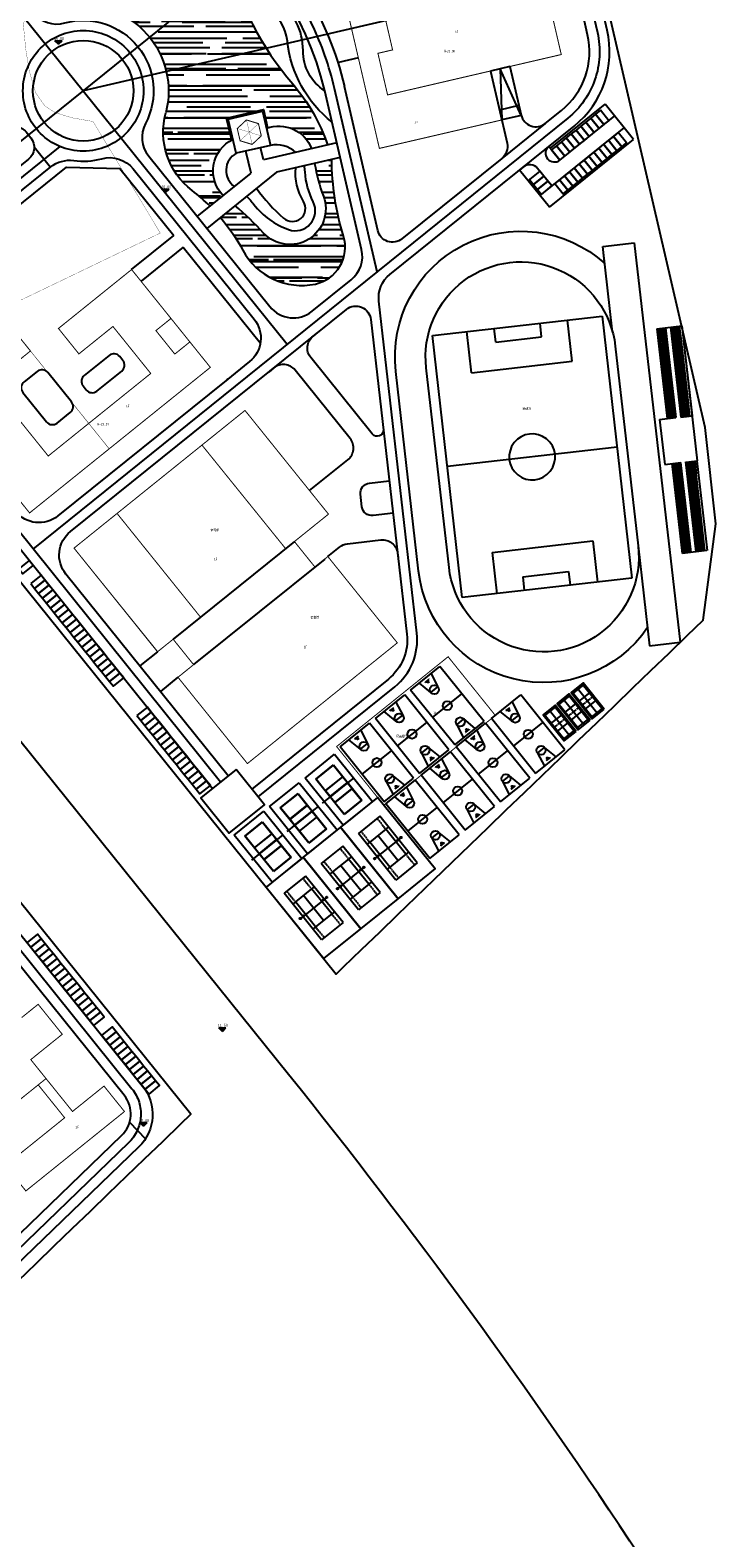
# Model space of a CAD drawing. Extents: x 38389316 to 38392219, y 2477539 to 2480586.
# Tile 39 of 43: x 38390229 to 38390503, y 2479526 to 2480126. Entities that reach past the tile are written whole.
import ezdxf

# ---------------------------------------------------------------- set-up
doc = ezdxf.new("R2010")
doc.units = 0
doc.header["$LTSCALE"] = 1000
doc.header["$MEASUREMENT"] = 0
for name, pattern in [('CENTER2', [1.125, 0.75, -0.125, 0.125, -0.125]), ('DASH', [0.35, 0.25, -0.1]), ('DOTE', [2.42, 2, -0.2, 0.02, -0.2]), ('PHANTOM2', [1.25, 0.625, -0.125, 0.125, -0.125, 0.125, -0.125])]:
    doc.linetypes.add(name, pattern=pattern)
doc.layers.get('0').update_dxf_attribs({"linetype": 'CONTINUOUS'})
for name, color, linetype in [('0-lunkuo', 8, 'CONTINUOUS'), ('DIM_ELEV', 8, 'CONTINUOUS'), ('u-road', 4, 'CONTINUOUS'), ('U_室外车位', 3, 'CONTINUOUS'), ('YD_地块界线', 7, 'CONTINUOUS'), ('体育设施', 7, 'CONTINUOUS'), ('建筑', 31, 'CONTINUOUS'), ('文字', 7, 'CONTINUOUS'), ('用地界线', 8, 'CONTINUOUS'), ('路中线', 7, 'CENTER2'), ('远期建筑', 141, 'CONTINUOUS'), ('道路', 33, 'CONTINUOUS')]:
    doc.layers.add(name, color=color, linetype=linetype)
doc.styles.add('-宋体', font='txt', dxfattribs={"width": 0.8})
doc.styles.add('DIM_FONT', font='SIMPLEX', dxfattribs={"width": 0.7, "bigfont": 'GBCBIG'})
doc.styles.get("Standard").update_dxf_attribs({"font": 'GBENOR', "bigfont": 'GBCBIG'})
doc.styles.add('中等线体', font='txt', dxfattribs={"width": 0.8})

# ---------------------------------------------------------------- blocks, each defined once
blk = doc.blocks.new('A$C4E7B5845')
at = {"layer": '0-lunkuo'}
for points in [[(27.73, 158.71), (15.43, 155.85)], [(15.43, 155.85), (51.63, 0)], [(103.57, 148.08), (37.34, 132.69)], [(93.83, 128.88), (90.09, 144.95)], [(127.33, 45.8), (103.57, 148.08)], [(62.78, 132.96), (61.53, 138.31)], [(80.62, 137.1), (79.38, 142.46)], [(140.18, 61.62), (122.08, 139.55)], [(140.18, 61.62), (122.08, 139.55)], [(37.34, 132.69), (61.09, 30.42)], [(54.55, 119.75), (50.82, 135.83)], [(80.62, 137.1), (62.78, 132.96)], [(128.3, 58.86), (110.2, 136.79)], [(93.83, 128.88), (54.55, 119.75)], [(18.48, 120.65), (8.74, 118.39)], [(16.09, 120.09), (17.22, 115.22)], [(16.43, 120.17), (17.56, 115.3)], [(16.77, 120.25), (17.9, 115.38)], [(17.11, 120.33), (18.24, 115.46)], [(17.45, 120.41), (18.59, 115.54)], [(17.8, 120.49), (18.93, 115.62)], [(18.14, 120.57), (19.27, 115.7)], [(18.48, 120.65), (26.63, 85.56)], [(18.48, 120.65), (26.63, 85.56)], [(8.74, 118.39), (16.88, 83.3)], [(9.71, 118.61), (10.84, 113.74)], [(10.05, 118.69), (11.18, 113.82)], [(10.39, 118.77), (11.52, 113.9)], [(10.73, 118.85), (11.86, 113.98)], [(14.25, 114.53), (10.84, 113.74)], [(11.07, 118.93), (12.21, 114.06)], [(11.42, 119.01), (12.55, 114.14)], [(11.76, 119.09), (12.89, 114.22)], [(12.1, 119.17), (13.23, 114.3)], [(12.2, 114.06), (18.09, 88.71)], [(12.44, 119.25), (13.57, 114.38)], [(12.78, 119.32), (13.91, 114.45)], [(12.89, 114.22), (18.77, 88.87)], [(13.12, 119.4), (21.27, 84.32)], [(13.57, 114.37), (19.45, 89.03)], [(15.07, 119.86), (23.22, 84.77)], [(15.41, 119.94), (16.54, 115.07)], [(15.75, 120.01), (16.88, 115.14)], [(19.61, 115.78), (16.2, 114.99)], [(16.88, 115.14), (22.77, 89.8)], [(17.56, 115.3), (23.45, 89.96)], [(18.24, 115.46), (24.13, 90.11)], [(18.93, 115.62), (24.81, 90.27)], [(36.37, 119.64), (54.47, 41.71)], [(10.1, 112.52), (20.96, 65.77)], [(10.84, 113.74), (16.73, 88.4)], [(11.52, 113.9), (17.41, 88.55)], [(49.21, 81.56), (115.45, 96.94)], [(25.49, 90.43), (22.08, 89.64)], [(23.79, 90.04), (24.92, 85.17)], [(24.13, 90.11), (25.26, 85.24)], [(24.47, 90.19), (25.6, 85.32)], [(24.81, 90.27), (25.94, 85.4)], [(25.15, 90.35), (26.28, 85.48)], [(20.14, 89.19), (16.73, 88.4)], [(16.73, 88.4), (17.86, 83.53)], [(21.27, 84.32), (16.88, 83.3)], [(17.07, 88.47), (18.2, 83.6)], [(17.41, 88.55), (18.54, 83.68)], [(17.75, 88.63), (18.88, 83.76)], [(18.09, 88.71), (19.22, 83.84)], [(18.43, 88.79), (19.56, 83.92)], [(18.77, 88.87), (19.9, 84)], [(19.11, 88.95), (20.24, 84.08)], [(19.45, 89.03), (20.59, 84.16)], [(19.8, 89.11), (20.93, 84.24)], [(22.43, 89.72), (23.56, 84.85)], [(22.77, 89.8), (23.9, 84.93)], [(23.11, 89.88), (24.24, 85.01)], [(29.55, 86.24), (23.22, 84.77)], [(23.45, 89.96), (24.58, 85.09)], [(29.55, 86.24), (33.62, 68.71)], [(25.34, 66.78), (20.96, 65.77)], [(22.27, 66.07), (23.4, 61.2)], [(22.61, 66.15), (23.74, 61.28)], [(22.95, 66.23), (24.08, 61.36)], [(23.29, 66.31), (24.42, 61.44)], [(23.63, 66.39), (24.76, 61.52)], [(23.97, 66.47), (25.1, 61.6)], [(24.31, 66.55), (25.44, 61.68)], [(24.65, 66.63), (25.79, 61.76)], [(25, 66.71), (26.13, 61.84)], [(33.46, 31.73), (25.34, 66.79)], [(33.62, 68.71), (27.28, 67.24)], [(35.41, 32.19), (27.28, 67.24)], [(27.63, 67.32), (28.76, 62.45)], [(27.97, 67.4), (29.1, 62.53)], [(28.31, 67.47), (29.44, 62.6)], [(28.65, 67.55), (29.78, 62.68)], [(28.99, 67.63), (30.12, 62.76)], [(29.33, 67.71), (30.46, 62.84)], [(29.67, 67.79), (30.8, 62.92)], [(30.01, 67.87), (31.14, 63)], [(30.35, 67.95), (31.48, 63.08)], [(38.82, 32.98), (30.69, 68.03)], [(29.08, 30.72), (20.95, 65.77)], [(21.93, 65.99), (23.06, 61.12)], [(26.47, 61.92), (23.06, 61.13)], [(30.05, 30.94), (23.06, 61.13)], [(29.61, 35.97), (23.74, 61.28)], [(30.29, 36.13), (24.42, 61.44)], [(30.97, 36.29), (25.1, 61.6)], [(31.65, 36.45), (25.78, 61.76)], [(31.82, 63.16), (28.41, 62.37)], [(34.96, 37.22), (29.1, 62.53)], [(35.65, 37.37), (29.78, 62.68)], [(36.33, 37.53), (30.46, 62.84)], [(37.01, 37.69), (31.14, 63)], [(110.12, 58.74), (70.84, 49.62)], [(110.12, 58.74), (113.85, 42.67)], [(70.84, 49.62), (74.57, 33.55)], [(61.09, 30.42), (127.33, 45.8)], [(101.89, 45.54), (84.04, 41.39)], [(101.89, 45.54), (103.13, 40.18)], [(32.33, 36.61), (28.92, 35.82)], [(29.95, 36.05), (31.08, 31.18)], [(30.29, 36.13), (31.42, 31.26)], [(30.63, 36.21), (31.76, 31.34)], [(30.97, 36.29), (32.1, 31.42)], [(31.31, 36.37), (32.44, 31.5)], [(31.65, 36.45), (32.78, 31.58)], [(31.99, 36.53), (33.13, 31.65)], [(37.69, 37.85), (34.28, 37.06)], [(34.62, 37.14), (35.76, 32.27)], [(34.96, 37.22), (36.1, 32.34)], [(35.31, 37.29), (36.44, 32.42)], [(35.65, 37.37), (36.78, 32.5)], [(35.99, 37.45), (37.12, 32.58)], [(36.33, 37.53), (37.46, 32.66)], [(36.67, 37.61), (37.8, 32.74)], [(37.01, 37.69), (38.14, 32.82)], [(37.35, 37.77), (38.48, 32.9)], [(84.04, 41.39), (85.29, 36.04)], [(29.27, 35.89), (30.4, 31.02)], [(29.37, 30.79), (38.82, 32.98)], [(29.61, 35.97), (30.74, 31.1)], [(63.51, 2.76), (51.63, 0)]]:
    blk.add_lwpolyline(points, dxfattribs=at)
at = {"layer": '0-lunkuo', "linetype": 'DASH'}
for points in [[(35.5, 125.22), (27.73, 158.71)], [(29.41, 151.48), (27.73, 158.71)], [(54.47, 41.71), (63.51, 2.76)]]:
    blk.add_lwpolyline(points, dxfattribs=at)
at = {"layer": '0-lunkuo'}
for centre, major_axis, start_param, end_param in [((73.28, 128.21), (26.5, 42.52), 5.497979, 7.913906), ((73.28, 128.21), (20.05, 32.16), 5.497979, 8.639572), ((91.38, 50.29), (26.5, 42.52), 3.069273, 5.497979), ((91.38, 50.29), (-32.16, 20.05), 0.78559, 3.927183)]:
    blk.add_ellipse(centre, major_axis=major_axis, ratio=1, start_param=start_param, end_param=end_param, dxfattribs=at)
blk.add_ellipse((82.33, 89.25), major_axis=(-7.77, 4.84), ratio=1, dxfattribs=at)
blk = doc.blocks.new('hyvahavb')
at = {"layer": 'DIM_ELEV'}
blk.add_hatch(color=8, dxfattribs=at).paths.add_polyline_path([(-173.2, -4360.8), (-182.2, -4351.8), (-164.2, -4351.8)])
at = {"layer": 'DIM_ELEV', "color": 8}
for p, q in [((-173.2, -4360.8), (-182.2, -4351.8)), ((-182.2, -4351.8), (-164.2, -4351.8)), ((-173.2, -4360.8), (-164.2, -4351.8))]:
    blk.add_line(p, q, dxfattribs=at)
blk = doc.blocks.new('A$C7A8B422E')
at = {"layer": '0-lunkuo'}
for p, q in [((0, 23279), (14585, 27187)), ((14585, 27187), (20823, 3908)), ((6238, 0), (0, 23279)), ((3674, 21157), (12464, 23513)), ((8359, 3674), (3674, 21157)), ((3797, 21087), (12393, 23390)), ((5324, 15388), (3797, 21087)), ((12393, 23390), (13920, 17691)), ((12464, 23513), (17149, 6029)), ((17804, 15574), (2229, 11401)), ((15724, 15017), (5099, 12170)), ((5324, 15388), (13920, 17691)), ((5350, 15291), (13946, 17595)), ((6100, 12490), (5350, 15291)), ((6100, 12490), (14697, 14794)), ((6126, 12393), (14723, 14697)), ((6877, 9592), (6126, 12393)), ((13946, 17595), (14697, 14794)), ((14723, 14697), (15473, 11896)), ((6877, 9592), (15473, 11896)), ((6903, 9496), (15499, 11799)), ((8430, 3797), (6903, 9496)), ((17149, 6029), (8359, 3674)), ((17026, 6100), (8430, 3797)), ((15499, 11799), (17026, 6100)), ((20823, 3908), (6238, 0))]:
    blk.add_line(p, q, dxfattribs=at)
at = {"layer": '0-lunkuo', "style": 'DIM_FONT', "width": 0.8, "flags": 9}
for tag in ['YSIZE', 'XSIZE']:
    blk.add_attdef(tag, (10503, 13650), '', height=0.5, rotation=105.000016, dxfattribs=at)
blk = doc.blocks.new('_J1DYT')
at = {"layer": '0-lunkuo'}
for p, q in [((0, 0), (0, 1500)), ((2800, 1500), (0, 1500)), ((1400, 0), (1400, 1500)), ((2800, 0), (2800, 1500)), ((0, 1050), (580, 930)), ((130, 840), (120, 840)), ((120, 660), (120, 840)), ((130, 660), (120, 660)), ((130, 660), (130, 840)), ((148, 755), (130, 755)), ((148, 750), (130, 750)), ((148, 745), (130, 745)), ((580, 570), (580, 930)), ((2800, 1050), (2220, 930)), ((2220, 570), (2220, 930)), ((2652, 755), (2670, 755)), ((2652, 750), (2670, 750)), ((2652, 745), (2670, 745)), ((2670, 840), (2680, 840)), ((2670, 660), (2670, 840)), ((2670, 660), (2680, 660)), ((2680, 660), (2680, 840)), ((580, 570), (0, 450)), ((2220, 570), (2800, 450)), ((2800, 0), (0, 0))]:
    blk.add_line(p, q, dxfattribs=at)
for centre, radius in [((178, 750), 30), ((580, 750), 180), ((1400, 750), 180), ((2220, 750), 180), ((2622, 750), 30)]:
    blk.add_circle(centre, radius, dxfattribs=at)
at = {"layer": '0-lunkuo', "flags": 9}
for tag in ['XSIZE', 'YSIZE']:
    blk.add_attdef(tag, (0, 0), '', height=0.5, rotation=0, dxfattribs=at)
blk = doc.blocks.new('$plan$00002337')
at = {"layer": '0-lunkuo'}
for p, q in [((0, -6417), (0, 6417)), ((-11885, -5485), (-11885, 5485)), ((-11885, 5485), (11885, 5485)), ((-6400, 4115), (-6400, 5485)), ((-6400, -4115), (-6400, 4115)), ((-6400, 4115), (6400, 4115)), ((-6400, 0), (6400, 0)), ((6400, 4115), (6400, 5485)), ((6400, -4115), (6400, 4115)), ((11885, -5485), (11885, 5485)), ((-11885, -5485), (11885, -5485)), ((-6400, -4115), (6400, -4115)), ((-6400, -5485), (-6400, -4115)), ((6400, -5485), (6400, -4115))]:
    blk.add_line(p, q, dxfattribs=at)
at = {"layer": '0-lunkuo', "linetype": 'DASH'}
for p, q in [((-11885, 4115), (-6400, 4115)), ((6400, 4115), (11885, 4115)), ((-11885, -4115), (-6400, -4115)), ((6400, -4115), (11885, -4115))]:
    blk.add_line(p, q, dxfattribs=at)
at = {"layer": '0-lunkuo'}
blk.add_lwpolyline([(-18285, 9485), (-18285, -9485), (18285, -9485), (18285, 9485)], close=True, dxfattribs=at)
for centre in [(0, 6737), (0, 5180), (0, -5165), (0, -6722)]:
    blk.add_circle(centre, 305, dxfattribs=at)
blk = doc.blocks.new('$plan$00002338')
at = {"layer": '体育设施', "color": 8}
for p, q in [((-6700, 2506), (6700, 2506)), ((-5950, -3134), (-5950, 2966)), ((-1980, -3134), (-1980, 2966)), ((1980, -3134), (1980, 2966)), ((5950, -3134), (5950, 2966)), ((-6700, -84), (6700, -84)), ((-6700, -2674), (6700, -2674))]:
    blk.add_line(p, q, dxfattribs=at)
at = {"layer": '体育设施', "color": 8, "linetype": 'DOTE'}
blk.add_line((0, -3332), (0, 3332), dxfattribs=at)
at = {"layer": '体育设施', "color": 8}
blk.add_lwpolyline([(6700, 2966), (-6700, 2966), (-6700, -3134), (6700, -3134)], close=True, dxfattribs=at)
blk = doc.blocks.new('202210211F')
at = {"layer": '道路'}
h = blk.add_hatch(dxfattribs=at)
h.set_pattern_fill('AR-RROOF', color=8, scale=5, angle=-0.00001, style=0)
h.set_pattern_definition([(0, (38392595.5196, 2482422.002), (13.97, 6.35), [95.25, -12.7, 31.75, -6.35]), (0, (38392603.965, 2482425.177), (-6.35, 8.4455), [19.05, -2.0955, 38.1, -4.7625]), (0, (38392598.6946, 2482427.399), (33.02, 4.2545), [50.8, -8.89, 25.4, -6.35])])
h.paths.add_polyline_path([(38392646.57, 2482228.79, 0.37287), (38392620.58, 2482246.72, -0.20414), (38392598.27, 2482253.45, 1.488823), (38392584.34, 2482209.64, -0.538798), (38392622.13, 2482167.24, 0.30244), (38392632.62, 2482136.31, -0.033219), (38392639.83, 2482130.04), (38392645.03, 2482134.22, -0.503687), (38392648.43, 2482156.4), (38392646.4, 2482165.14), (38392661.01, 2482168.53), (38392662.7, 2482161.28, -0.399035), (38392680.22, 2482152.97), (38392686.54, 2482154.44, 0.096493), (38392672.7, 2482178.78, -0.114638)])
h.paths.add_polyline_path([(38392661.08, 2482119.4, 0.030458), (38392649.71, 2482130.29), (38392643.92, 2482125.63, -0.053253), (38392652.81, 2482112.57, 0.333483), (38392681.72, 2482099.1, 0.440262), (38392692.94, 2482118.11, -0.071467), (38392688.22, 2482148.67), (38392681.43, 2482147.1, 0.049007), (38392684.92, 2482134.12, -0.823694)])
at = {"layer": 'u-road', "color": 8, "flags": 128}
for points in [[(38392711.41, 2482102.93), (38392784.72, 2482161.96, 0.287875), (38392797.91, 2482200.16), (38392746.5, 2482421.51, 0.450689), (38392712.23, 2482440.04), (38392486.86, 2482357.49, -0.182676), (38392478.37, 2482357.58)], [(38392765.19, 2482252.62), (38392685.02, 2482234, 0.51277), (38392677.52, 2482216.01, -0.081294), (38392693.26, 2482177.77, -228.133977)], [(38392537.23, 2482247.02), (38392569.4, 2482207.06, 0.298217), (38392581.91, 2482203.01, -0.654654), (38392614.09, 2482163.03, 0.298217), (38392615.38, 2482149.95), (38392663.57, 2482090.1, 0.414213), (38392680.44, 2482088.27), (38392695.97, 2482100.77, 0.287875), (38392700.13, 2482112.84), (38392685.47, 2482175.96)], [(38392759.18, 2482185.69), (38392763.67, 2482166.33, 0.552946), (38392773.28, 2482163.02), (38392779.71, 2482168.19, 0.287875), (38392790.12, 2482198.35), (38392788.42, 2482205.65)], [(38392751.39, 2482183.88), (38392758.06, 2482155.12, -0.287875), (38392755.98, 2482149.09), (38392716.2, 2482117.06, -0.552946), (38392706.59, 2482120.38), (38392693.26, 2482177.77)], [(38392543.48, 2482137.2), (38392541.6, 2482139.54, -0.414212), (38392542.51, 2482147.98), (38392558.09, 2482160.52, -0.414215), (38392566.53, 2482159.61), (38392568.41, 2482157.27, -0.414212), (38392567.5, 2482148.83), (38392551.92, 2482136.29, -0.414215), (38392543.48, 2482137.2), (38392541.6, 2482139.54)], [(38392541.61, 2482034.28), (38392508.38, 2482075.56, -0.414214), (38392510.2, 2482092.43), (38392576.37, 2482145.71, -0.206032), (38392585.51, 2482148.25, 0.100647), (38392596.65, 2482148.98, -0.298217), (38392609.15, 2482144.93), (38392657.34, 2482085.08, -0.414214), (38392655.51, 2482068.21), (38392646.17, 2482060.68)], [(38392775.84, 2482138.12), (38392770.2, 2482145.13, 0.414214), (38392764.57, 2482145.73), (38392763.01, 2482144.48)], [(38392658.92, 2481894.94), (38392713.33, 2481938.74, 0.257183), (38392722.12, 2481960.17), (38392707.01, 2482092.22, -0.257184), (38392711.41, 2482102.93), (38392711.41, 2482102.93)], [(38392647.03, 2481903.34), (38392582.37, 2481983.65, -0.414214), (38392584.19, 2482000.52), (38392694.09, 2482088.99, -0.590858), (38392703.81, 2482085), (38392718.15, 2481959.71, -0.257183), (38392710.82, 2481941.86), (38392656.41, 2481898.06)], [(38392646.92, 2482061.34, -0.020861), (38392646.17, 2482060.68), (38392579.18, 2482006.75, -0.414213), (38392562.31, 2482008.57), (38392549.14, 2482024.93)], [(38392468.13, 2481959.71), (38392612.94, 2481779.84, -0.388285), (38392611.41, 2481755.59), (38392420.89, 2481571.89)], [(38392535.62, 2481824.69), (38392497.06, 2481793.65, 0.414212), (38392495.24, 2481776.77), (38392542.35, 2481718.26, 0.440628), (38392560.02, 2481717.15), (38392604.55, 2481760.08, 0.388284), (38392605.56, 2481776.24), (38392561.92, 2481830.46)]]:
    blk.add_lwpolyline(points, format="xyb", dxfattribs=at)
for points in [[(38392759.18, 2482185.69), (38392751.39, 2482183.88)], [(38392763.7, 2482166.2), (38392755.28, 2482184.78), (38392755.91, 2482164.39)], [(38392762.8, 2482170.1), (38392755.01, 2482168.29)], [(38392775.32, 2482153.11), (38392797.14, 2482170.67)], [(38392808.42, 2482156.65), (38392797.14, 2482170.67)], [(38392763.7, 2482166.2), (38392755.91, 2482164.39)], [(38392773.28, 2482163.02), (38392755.98, 2482149.09)], [(38392771.17, 2482134.35), (38392804.66, 2482161.32)], [(38392779.09, 2482148.43), (38392800.9, 2482165.99)], [(38392774.93, 2482129.68), (38392808.42, 2482156.65)], [(38392569.73, 2482153.71), (38392576.25, 2482145.61)], [(38392779.09, 2482148.43), (38392774.7, 2482153.89)], [(38392774.93, 2482129.68), (38392763.01, 2482144.48)], [(38392542.91, 2482019.91), (38392640.8, 2481898.32)], [(38392607.75, 2481765.4), (38392614.08, 2481758.84)]]:
    blk.add_lwpolyline(points, dxfattribs=at)
blk.add_lwpolyline([(38392650.14, 2481905.85), (38392636.12, 2481894.56), (38392647.41, 2481880.54), (38392661.43, 2481891.83), (38392650.14, 2481905.85)], close=True, dxfattribs=at)
at = {"layer": 'u-road', "color": 8}
blk.add_circle((38392589.28, 2482176), 20, dxfattribs=at)
for centre, radius, start, end in [((38392568.58, 2482148.81), 120, 13.07473, 101.75471), ((38392776.89, 2482151.16), 3.5, 128.83643, 308.83643)]:
    blk.add_arc(centre, radius, start, end, dxfattribs=at)
at = {"layer": 'U_室外车位', "color": 8}
for points in [[(38392793.29, 2482166.67), (38392791.34, 2482165.1), (38392794.67, 2482160.98), (38392796.61, 2482162.54)], [(38392795.24, 2482168.24), (38392793.29, 2482166.67), (38392796.61, 2482162.54), (38392798.56, 2482164.11)], [(38392785.5, 2482160.4), (38392783.55, 2482158.83), (38392786.88, 2482154.71), (38392788.82, 2482156.27)], [(38392787.45, 2482161.97), (38392785.5, 2482160.4), (38392788.82, 2482156.27), (38392790.77, 2482157.84)], [(38392789.4, 2482163.54), (38392787.45, 2482161.97), (38392790.77, 2482157.84), (38392792.72, 2482159.41)], [(38392791.34, 2482165.1), (38392789.4, 2482163.54), (38392792.72, 2482159.41), (38392794.67, 2482160.98)], [(38392779.66, 2482155.7), (38392777.71, 2482154.13), (38392781.03, 2482150), (38392782.98, 2482151.57)], [(38392781.61, 2482157.27), (38392779.66, 2482155.7), (38392782.98, 2482151.57), (38392784.93, 2482153.14)], [(38392783.55, 2482158.83), (38392781.61, 2482157.27), (38392784.93, 2482153.14), (38392786.88, 2482154.71)], [(38392796.48, 2482154.74), (38392794.53, 2482153.17), (38392797.86, 2482149.04), (38392799.81, 2482150.61)], [(38392798.43, 2482156.3), (38392796.48, 2482154.74), (38392799.81, 2482150.61), (38392801.75, 2482152.17)], [(38392800.38, 2482157.87), (38392798.43, 2482156.3), (38392801.75, 2482152.17), (38392803.7, 2482153.74)], [(38392802.32, 2482159.44), (38392800.38, 2482157.87), (38392803.7, 2482153.74), (38392805.65, 2482155.31)], [(38392777.71, 2482154.13), (38392775.76, 2482152.56), (38392779.09, 2482148.43), (38392781.03, 2482150)], [(38392788.69, 2482148.46), (38392786.74, 2482146.9), (38392790.07, 2482142.77), (38392792.02, 2482144.34)], [(38392790.64, 2482150.03), (38392788.69, 2482148.46), (38392792.02, 2482144.34), (38392793.96, 2482145.9)], [(38392792.59, 2482151.6), (38392790.64, 2482150.03), (38392793.96, 2482145.9), (38392795.91, 2482147.47)], [(38392794.53, 2482153.17), (38392792.59, 2482151.6), (38392795.91, 2482147.47), (38392797.86, 2482149.04)], [(38392772.7, 2482142.01), (38392771.14, 2482143.96), (38392767.01, 2482140.64), (38392768.58, 2482138.69)], [(38392782.85, 2482143.76), (38392780.9, 2482142.19), (38392784.23, 2482138.06), (38392786.17, 2482139.63)], [(38392784.8, 2482145.33), (38392782.85, 2482143.76), (38392786.17, 2482139.63), (38392788.12, 2482141.2)], [(38392786.74, 2482146.9), (38392784.8, 2482145.33), (38392788.12, 2482141.2), (38392790.07, 2482142.77)], [(38392774.27, 2482140.06), (38392772.7, 2482142.01), (38392768.58, 2482138.69), (38392770.14, 2482136.74)], [(38392775.84, 2482138.12), (38392774.27, 2482140.06), (38392770.14, 2482136.74), (38392771.71, 2482134.79)], [(38392778.96, 2482140.63), (38392777.01, 2482139.06), (38392780.33, 2482134.93), (38392782.28, 2482136.5)], [(38392780.9, 2482142.19), (38392778.96, 2482140.63), (38392782.28, 2482136.5), (38392784.23, 2482138.06)], [(38392563.66, 2481985.69), (38392565.22, 2481983.74), (38392569.35, 2481987.06), (38392567.79, 2481989.01)], [(38392568.36, 2481979.84), (38392569.93, 2481977.9), (38392574.06, 2481981.22), (38392572.49, 2481983.17)], [(38392569.93, 2481977.9), (38392571.5, 2481975.95), (38392575.62, 2481979.27), (38392574.06, 2481981.22)], [(38392571.5, 2481975.95), (38392573.06, 2481974), (38392577.19, 2481977.33), (38392575.62, 2481979.27)], [(38392573.06, 2481974), (38392574.63, 2481972.05), (38392578.76, 2481975.38), (38392577.19, 2481977.33)], [(38392574.63, 2481972.05), (38392576.2, 2481970.11), (38392580.33, 2481973.43), (38392578.76, 2481975.38)], [(38392576.2, 2481970.11), (38392577.77, 2481968.16), (38392581.89, 2481971.48), (38392580.33, 2481973.43)], [(38392577.77, 2481968.16), (38392579.33, 2481966.21), (38392583.46, 2481969.54), (38392581.89, 2481971.48)], [(38392579.33, 2481966.21), (38392580.9, 2481964.27), (38392585.03, 2481967.59), (38392583.46, 2481969.54)], [(38392580.9, 2481964.27), (38392582.47, 2481962.32), (38392586.6, 2481965.64), (38392585.03, 2481967.59)], [(38392582.47, 2481962.32), (38392584.04, 2481960.37), (38392588.17, 2481963.69), (38392586.6, 2481965.64)], [(38392584.04, 2481960.37), (38392585.61, 2481958.42), (38392589.73, 2481961.75), (38392588.17, 2481963.69)], [(38392585.61, 2481958.42), (38392587.17, 2481956.48), (38392591.3, 2481959.8), (38392589.73, 2481961.75)], [(38392587.17, 2481956.48), (38392588.74, 2481954.53), (38392592.87, 2481957.85), (38392591.3, 2481959.8)], [(38392588.74, 2481954.53), (38392590.31, 2481952.58), (38392594.44, 2481955.9), (38392592.87, 2481957.85)], [(38392590.31, 2481952.58), (38392591.88, 2481950.63), (38392596, 2481953.96), (38392594.44, 2481955.9)], [(38392591.88, 2481950.63), (38392593.44, 2481948.69), (38392597.57, 2481952.01), (38392596, 2481953.96)], [(38392593.44, 2481948.69), (38392595.01, 2481946.74), (38392599.14, 2481950.06), (38392597.57, 2481952.01)], [(38392595.01, 2481946.74), (38392596.58, 2481944.79), (38392600.71, 2481948.12), (38392599.14, 2481950.06)], [(38392596.58, 2481944.79), (38392598.15, 2481942.84), (38392602.28, 2481946.17), (38392600.71, 2481948.12)], [(38392598.15, 2481942.84), (38392599.72, 2481940.9), (38392603.84, 2481944.22), (38392602.28, 2481946.17)], [(38392599.72, 2481940.9), (38392601.28, 2481938.95), (38392605.41, 2481942.27), (38392603.84, 2481944.22)], [(38392610.69, 2481927.27), (38392612.26, 2481925.32), (38392616.39, 2481928.64), (38392614.82, 2481930.59)], [(38392612.26, 2481925.32), (38392613.82, 2481923.37), (38392617.95, 2481926.69), (38392616.39, 2481928.64)], [(38392613.82, 2481923.37), (38392615.39, 2481921.42), (38392619.52, 2481924.75), (38392617.95, 2481926.69)], [(38392615.39, 2481921.42), (38392616.96, 2481919.48), (38392621.09, 2481922.8), (38392619.52, 2481924.75)], [(38392616.96, 2481919.48), (38392618.53, 2481917.53), (38392622.66, 2481920.85), (38392621.09, 2481922.8)], [(38392618.53, 2481917.53), (38392620.1, 2481915.58), (38392624.22, 2481918.9), (38392622.66, 2481920.85)], [(38392620.1, 2481915.58), (38392621.66, 2481913.63), (38392625.79, 2481916.96), (38392624.22, 2481918.9)], [(38392621.66, 2481913.63), (38392623.23, 2481911.69), (38392627.36, 2481915.01), (38392625.79, 2481916.96)], [(38392623.23, 2481911.69), (38392624.8, 2481909.74), (38392628.93, 2481913.06), (38392627.36, 2481915.01)], [(38392624.8, 2481909.74), (38392626.37, 2481907.79), (38392630.5, 2481911.12), (38392628.93, 2481913.06)], [(38392626.37, 2481907.79), (38392627.93, 2481905.84), (38392632.06, 2481909.17), (38392630.5, 2481911.12)], [(38392627.93, 2481905.84), (38392629.5, 2481903.9), (38392633.63, 2481907.22), (38392632.06, 2481909.17)], [(38392629.5, 2481903.9), (38392631.07, 2481901.95), (38392635.2, 2481905.27), (38392633.63, 2481907.22)], [(38392631.07, 2481901.95), (38392632.64, 2481900), (38392636.77, 2481903.33), (38392635.2, 2481905.27)], [(38392632.64, 2481900), (38392634.21, 2481898.06), (38392638.33, 2481901.38), (38392636.77, 2481903.33)], [(38392634.21, 2481898.06), (38392635.77, 2481896.11), (38392639.9, 2481899.43), (38392638.33, 2481901.38)], [(38392566.9, 2481837.03), (38392568.46, 2481835.08), (38392572.59, 2481838.41), (38392571.02, 2481840.35)], [(38392568.46, 2481835.08), (38392570.03, 2481833.14), (38392574.16, 2481836.46), (38392572.59, 2481838.41)], [(38392570.03, 2481833.14), (38392571.6, 2481831.19), (38392575.73, 2481834.51), (38392574.16, 2481836.46)], [(38392571.6, 2481831.19), (38392573.17, 2481829.24), (38392577.3, 2481832.56), (38392575.73, 2481834.51)], [(38392573.17, 2481829.24), (38392574.74, 2481827.29), (38392578.86, 2481830.62), (38392577.3, 2481832.56)], [(38392574.74, 2481827.29), (38392576.3, 2481825.35), (38392580.43, 2481828.67), (38392578.86, 2481830.62)], [(38392576.3, 2481825.35), (38392577.87, 2481823.4), (38392582, 2481826.72), (38392580.43, 2481828.67)], [(38392577.87, 2481823.4), (38392579.44, 2481821.45), (38392583.57, 2481824.77), (38392582, 2481826.72)], [(38392579.44, 2481821.45), (38392581.01, 2481819.5), (38392585.13, 2481822.83), (38392583.57, 2481824.77)], [(38392581.01, 2481819.5), (38392582.57, 2481817.56), (38392586.7, 2481820.88), (38392585.13, 2481822.83)], [(38392582.57, 2481817.56), (38392584.14, 2481815.61), (38392588.27, 2481818.93), (38392586.7, 2481820.88)], [(38392584.14, 2481815.61), (38392585.71, 2481813.66), (38392589.84, 2481816.99), (38392588.27, 2481818.93)], [(38392585.71, 2481813.66), (38392587.28, 2481811.71), (38392591.41, 2481815.04), (38392589.84, 2481816.99)], [(38392587.28, 2481811.71), (38392588.85, 2481809.77), (38392592.97, 2481813.09), (38392591.41, 2481815.04)], [(38392588.85, 2481809.77), (38392590.41, 2481807.82), (38392594.54, 2481811.14), (38392592.97, 2481813.09)], [(38392590.41, 2481807.82), (38392591.98, 2481805.87), (38392596.11, 2481809.2), (38392594.54, 2481811.14)], [(38392591.98, 2481805.87), (38392593.55, 2481803.93), (38392597.68, 2481807.25), (38392596.11, 2481809.2)], [(38392596.68, 2481800.03), (38392598.25, 2481798.08), (38392602.38, 2481801.41), (38392600.81, 2481803.35)], [(38392598.25, 2481798.08), (38392599.82, 2481796.14), (38392603.95, 2481799.46), (38392602.38, 2481801.41)], [(38392599.82, 2481796.14), (38392601.39, 2481794.19), (38392605.52, 2481797.51), (38392603.95, 2481799.46)], [(38392601.39, 2481794.19), (38392602.96, 2481792.24), (38392607.08, 2481795.56), (38392605.52, 2481797.51)], [(38392602.96, 2481792.24), (38392604.52, 2481790.29), (38392608.65, 2481793.62), (38392607.08, 2481795.56)], [(38392604.52, 2481790.29), (38392606.09, 2481788.35), (38392610.22, 2481791.67), (38392608.65, 2481793.62)], [(38392606.09, 2481788.35), (38392607.66, 2481786.4), (38392611.79, 2481789.72), (38392610.22, 2481791.67)], [(38392607.66, 2481786.4), (38392609.23, 2481784.45), (38392613.35, 2481787.78), (38392611.79, 2481789.72)], [(38392609.23, 2481784.45), (38392610.79, 2481782.5), (38392614.92, 2481785.83), (38392613.35, 2481787.78)], [(38392610.79, 2481782.5), (38392612.36, 2481780.56), (38392616.49, 2481783.88), (38392614.92, 2481785.83)], [(38392612.36, 2481780.56), (38392613.93, 2481778.61), (38392618.06, 2481781.93), (38392616.49, 2481783.88)], [(38392613.93, 2481778.61), (38392615.5, 2481776.66), (38392619.63, 2481779.99), (38392618.06, 2481781.93)]]:
    blk.add_lwpolyline(points, close=True, dxfattribs=at)
at = {"layer": 'YD_地块界线', "color": 8, "flags": 128}
blk.add_lwpolyline([(38392301.64, 2482306.84), (38392690.02, 2481824.43), (38392692.93, 2481827.24), (38392700.13, 2481834.18), (38392707.33, 2481841.12), (38392714.53, 2481848.07), (38392721.73, 2481855.01), (38392728.93, 2481861.95), (38392736.13, 2481868.89), (38392743.33, 2481875.83), (38392750.53, 2481882.77), (38392757.73, 2481889.72), (38392764.93, 2481896.66), (38392772.13, 2481903.6), (38392779.33, 2481910.54), (38392786.53, 2481917.48), (38392793.73, 2481924.43), (38392800.93, 2481931.37), (38392808.13, 2481938.31), (38392815.33, 2481945.25), (38392822.53, 2481952.19), (38392829.73, 2481959.14), (38392836.1, 2481965.28), (38392841.14, 2482003.6), (38392836.95, 2482042.03), (38392805.42, 2482177.75), (38392734.49, 2482483.17)], dxfattribs=at)
blk.add_lwpolyline([(38392301.64, 2482306.84), (38392690.02, 2481824.43), (38392692.93, 2481827.24), (38392700.13, 2481834.18), (38392707.33, 2481841.12), (38392714.53, 2481848.07), (38392721.73, 2481855.01), (38392728.93, 2481861.95), (38392736.13, 2481868.89), (38392743.33, 2481875.83), (38392750.53, 2481882.77), (38392757.73, 2481889.72), (38392764.93, 2481896.66), (38392772.13, 2481903.6), (38392779.33, 2481910.54), (38392786.53, 2481917.48), (38392793.73, 2481924.43), (38392800.93, 2481931.37), (38392808.13, 2481938.31), (38392815.33, 2481945.25), (38392822.53, 2481952.19), (38392829.73, 2481959.14), (38392836.1, 2481965.28), (38392841.14, 2482003.6), (38392836.95, 2482042.03), (38392805.42, 2482177.75), (38392734.49, 2482483.17)], dxfattribs=at)
blk.add_lwpolyline([(38392563.33, 2481702.29), (38392570.53, 2481709.23), (38392577.73, 2481716.17), (38392584.93, 2481723.11), (38392592.13, 2481730.05), (38392599.33, 2481737), (38392606.53, 2481743.94), (38392613.73, 2481750.88), (38392620.93, 2481757.82), (38392628.13, 2481764.76), (38392632.19, 2481768.68), (38392209.29, 2482293.97, 0.356791)], format="xyb", dxfattribs=at)
at = {"layer": '建筑', "color": 8, "linetype": 'DASH', "ltscale": 10, "const_width": 0.2, "flags": 128}
blk.add_lwpolyline([(38392560.13, 2482082.56), (38392599.63, 2482033.49), (38392567.93, 2482007.97), (38392528.44, 2482057.02)], close=True, dxfattribs=at)
at = {"layer": '用地界线', "color": 10, "linetype": 'PHANTOM2', "ltscale": 0.01, "const_width": 0.1, "flags": 128}
blk.add_lwpolyline([(38392305.52, 2482371.21), (38392321.63, 2482381.58), (38392379.24, 2482403.36), (38392436.74, 2482423.75), (38392489.81, 2482335.59), (38392508.89, 2482303.89), (38392565.19, 2482210.37), (38392566.94, 2482207.45), (38392565.45, 2482202.44), (38392566.37, 2482192.8), (38392567.82, 2482183.8), (38392570.38, 2482175.15), (38392574.06, 2482169.9), (38392578.09, 2482167.34), (38392581.45, 2482166.3), (38392584.81, 2482165.26), (38392588.91, 2482164.54), (38392593.23, 2482163.79), (38392608.93, 2482137.7), (38392619.95, 2482119.38), (38392615.44, 2482117.21), (38392560.95, 2482091.01), (38392527.47, 2482074.87), (38392506.25, 2482064.64), (38392501.85, 2482062.52), (38392499.32, 2482061.3), (38392446.8, 2482126.53), (38392433.48, 2482143.08), (38392400.48, 2482184.06), (38392302.84, 2482305.35), (38392301.7, 2482306.77), (38392293.82, 2482320.76), (38392291.13, 2482336.49), (38392291.23, 2482337), (38392292.75, 2482344.76), (38392294.86, 2482355.49), (38392297.13, 2482358.84), (38392299.24, 2482361.95)], close=True, dxfattribs=at)
at = {"layer": '路中线', "color": 8, "ltscale": 20, "flags": 128}
blk.add_lwpolyline([(38392932.22, 2481388.11, 0.047578), (38392670.98, 2481784.46), (38391967.67, 2482658.06)], format="xyb", dxfattribs=at)
at = {"layer": '路中线', "color": 8, "linetype": 'DASH', "ltscale": 4, "flags": 128}
for points in [[(38392455.76, 2482341.84), (38392713.6, 2482436.29, -0.450689), (38392742.6, 2482420.61), (38392794.01, 2482199.25, -0.287875), (38392782.22, 2482165.08), (38392569.22, 2481993.6)], [(38392465.01, 2481957.2), (38392608.68, 2481778.75, -0.388284), (38392607.32, 2481757.2), (38392421.26, 2481577.81)]]:
    blk.add_lwpolyline(points, format="xyb", dxfattribs=at)
for points in [[(38392400.68, 2482410.26), (38392589.28, 2482176)], [(38392589.28, 2482176), (38392670.49, 2482075.12)], [(38392706.3, 2482103.96), (38392689.36, 2482176.87)], [(38392486.44, 2482078.44), (38392580.08, 2482153.83)], [(38392643.91, 2481900.83), (38392500.75, 2482078.65)]]:
    blk.add_lwpolyline(points, dxfattribs=at)
at = {"layer": '路中线', "color": 8, "ltscale": 20, "flags": 128}
for points in [[(38392186.72, 2481851.91), (38392659.82, 2482232.79)], [(38392803.34, 2482225.72), (38392589.28, 2482176)]]:
    blk.add_lwpolyline(points, dxfattribs=at)
at = {"layer": '路中线', "color": 8, "linetype": 'DASH', "ltscale": 4}
blk.add_circle((38392589.28, 2482176), 24, dxfattribs=at)
blk.add_arc((38392568.58, 2482148.81), 124, 13.07485, 113.32175, dxfattribs=at)
at = {"layer": '远期建筑', "color": 8, "ltscale": 5}
for p, q in [((38392673.38, 2481996.58), (38392625.09, 2481957.7)), ((38392685.43, 2481989.59), (38392633.24, 2481947.57))]:
    blk.add_line(p, q, dxfattribs=at)
at = {"layer": '远期建筑', "color": 8, "ltscale": 5, "const_width": 0.4, "flags": 128}
for points in [[(38392710.48, 2482174.37), (38392706.63, 2482190.93), (38392712.47, 2482192.29), (38392707.04, 2482215.67), (38392701.2, 2482214.31), (38392697.35, 2482230.87), (38392766.51, 2482246.93), (38392770.36, 2482230.37), (38392766.46, 2482229.47), (38392771.89, 2482206.09), (38392775.79, 2482207), (38392779.63, 2482190.44)], [(38392650.62, 2482160.99), (38392654.27, 2482164.4), (38392659.06, 2482162.95), (38392660.19, 2482158.08), (38392656.54, 2482154.66), (38392651.75, 2482156.12)], [(38392528.42, 2482057.04), (38392560.13, 2482082.56), (38392568.28, 2482072.44), (38392552.15, 2482059.45), (38392575.36, 2482030.63), (38392616.17, 2482063.49), (38392601.12, 2482082.19), (38392587.57, 2482071.28), (38392579.42, 2482081.4), (38392608.55, 2482104.86), (38392624.23, 2482085.38), (38392618.23, 2482080.55), (38392625.75, 2482071.21), (38392631.75, 2482076.04), (38392639.9, 2482065.91), (38392567.93, 2482007.97), (38392552.25, 2482027.44), (38392558.25, 2482032.27), (38392550.72, 2482041.61), (38392544.74, 2482036.8)], [(38392585.62, 2481993.96), (38392653.7, 2482048.77), (38392686.94, 2482007.49), (38392673.38, 2481996.58), (38392681.53, 2481986.45), (38392686.69, 2481990.6), (38392714.35, 2481956.25), (38392654.66, 2481908.2), (38392627.01, 2481942.55), (38392633.24, 2481947.57), (38392625.09, 2481957.7), (38392618.86, 2481952.68)], [(38392636.56, 2482034.98), (38392653.7, 2482048.77), (38392686.94, 2482007.49), (38392669.87, 2481993.75)], [(38392585.62, 2481993.96), (38392602.76, 2482007.76), (38392635.99, 2481966.48), (38392618.93, 2481952.74)], [(38392625.09, 2481957.7), (38392633.24, 2481947.57), (38392681.53, 2481986.45), (38392673.38, 2481996.58)], [(38392734.58, 2481950.72), (38392753.39, 2481927.35), (38392708.99, 2481891.6), (38392690.18, 2481914.97)], [(38392574.48, 2481782.8), (38392585.02, 2481769.71), (38392597.56, 2481779.81), (38392605.71, 2481769.68), (38392566.45, 2481738.08), (38392558.3, 2481748.2), (38392581.9, 2481767.2), (38392571.37, 2481780.29)]]:
    blk.add_lwpolyline(points, close=True, dxfattribs=at)
at = {"layer": '远期建筑', "color": 8, "ltscale": 5, "flags": 128}
for points, const_width in [([(38392699.62, 2482221.13), (38392691.82, 2482219.32), (38392707.21, 2482153.08), (38392755.91, 2482164.39), (38392751.39, 2482183.88)], 0.4), ([(38392650.62, 2482160.99), (38392660.19, 2482158.08)], 0.1), ([(38392651.75, 2482156.12), (38392659.06, 2482162.95)], 0.1), ([(38392654.28, 2482164.4), (38392656.54, 2482154.66)], 0.1), ([(38392631.75, 2482076.04), (38392624.23, 2482085.38)], 0.4), ([(38392547.76, 2481761.29), (38392574.48, 2481782.8), (38392568.4, 2481790.35), (38392580.94, 2481800.45), (38392578.87, 2481803.02), (38392578.87, 2481803.02), (38392571.34, 2481812.37), (38392564.8, 2481807.1)], 0.4)]:
    blk.add_lwpolyline(points, dxfattribs=dict(at, const_width=const_width))
at = {"layer": '道路', "color": 8, "flags": 128}
for points in [[(38392584.34, 2482209.64, -1.488823), (38392598.27, 2482253.45, 0.20414), (38392620.58, 2482246.72, -0.37287), (38392646.57, 2482228.79, 0.114638), (38392672.7, 2482178.78, -0.096493), (38392686.54, 2482154.44, -0.096493)], [(38392688.36, 2482163.5, -0.201847), (38392670.58, 2482195.77, 0.233652), (38392662.56, 2482208.45, -0.344886), (38392652.88, 2482234.21, -0.044085)], [(38392685.47, 2482175.96, -0.257704), (38392676.8, 2482192.05, 0.252271), (38392666.28, 2482212.05, -0.334611), (38392662.2, 2482223.88, -0.334611)], [(38392584.34, 2482209.64, -0.538918), (38392622.13, 2482167.23, -0.538918)], [(38392639.83, 2482130.04, 0.033219), (38392632.62, 2482136.31, -0.302324), (38392622.13, 2482167.23)], [(38392662.22, 2482161.11, -0.409423), (38392680.22, 2482152.97, -0.409423)], [(38392645.03, 2482134.22, -0.515295), (38392648.89, 2482156.63)], [(38392673.91, 2482151.51, 0.240643), (38392663.81, 2482154.3)], [(38392643.92, 2482125.63, -0.053253), (38392652.81, 2482112.57, 0.333483), (38392681.72, 2482099.1, 0.440262), (38392692.94, 2482118.11, -0.071467), (38392688.22, 2482148.67)], [(38392650.17, 2482151.13, 0.555919), (38392649.56, 2482137.87, 0.490294)], [(38392681.43, 2482147.1, 0.049007), (38392684.92, 2482134.12, -0.823694), (38392661.08, 2482119.4, 0.030458), (38392649.71, 2482130.29, 0.030458)], [(38392654.34, 2482134.02, -0.034027), (38392657.26, 2482130.75, 0.142674), (38392671.06, 2482120.77, 0.67639), (38392680.85, 2482131.84, -0.100486), (38392677.63, 2482143.7, 0.053071), (38392677.21, 2482146.12)], [(38392658.28, 2482137.19, 0.054637), (38392669.06, 2482125.3, 0.859683), (38392677, 2482131.93, -0.159573), (38392673.89, 2482145.34)], [(38392708.82, 2482041.25), (38392708.82, 2482041.25, -0.751448), (38392704.39, 2482039.39), (38392679.87, 2482069.84, -0.414214), (38392680.78, 2482078.28), (38392682.86, 2482079.95)], [(38392679.41, 2482016.84), (38392694.68, 2482029.13, 0.414214), (38392695.59, 2482037.56), (38392673.64, 2482064.83, 0.414214), (38392665.2, 2482065.74), (38392663.13, 2482064.07)], [(38392712.64, 2482007.82), (38392704.69, 2482006.91, -0.414214), (38392700.27, 2482010.43), (38392699.7, 2482015.39, -0.414214), (38392703.22, 2482019.82), (38392711.17, 2482020.73)], [(38392686.69, 2481990.6), (38392691.39, 2481994.38, -0.141912), (38392694.47, 2481995.67), (38392707.82, 2481997.2, -0.414214), (38392714.46, 2481991.92), (38392714.66, 2481990.22)]]:
    blk.add_lwpolyline(points, format="xyb", dxfattribs=at)
for points in [[(38392698.84, 2482189.12), (38392690.92, 2482187.29)], [(38392648.45, 2482156.31), (38392646.4, 2482165.14), (38392661.01, 2482168.53), (38392662.71, 2482161.23)], [(38392690.26, 2482155.31), (38392661.04, 2482148.52)], [(38392691.62, 2482149.46), (38392666.19, 2482143.56), (38392638.48, 2482121.25)], [(38392656.13, 2482143.16), (38392654.07, 2482152.03)], [(38392661.04, 2482148.52), (38392659.91, 2482153.39)], [(38392505.74, 2482083.71), (38392582.57, 2482145.56), (38392603.92, 2482145.06), (38392625.37, 2482118.4)], [(38392634.72, 2482125.93), (38392656.13, 2482143.16)], [(38392608.55, 2482104.86), (38392625.37, 2482118.4)], [(38392629.14, 2482113.73), (38392612.31, 2482100.18)], [(38392629.14, 2482113.73), (38392659.83, 2482075.6)], [(38392618.86, 2481952.68), (38392611.85, 2481947.04)], [(38392627.01, 2481942.55), (38392620, 2481936.91)]]:
    blk.add_lwpolyline(points, dxfattribs=at)
blk.add_lwpolyline([(38392647, 2482164.77), (38392660.64, 2482167.93), (38392663.81, 2482154.3), (38392650.17, 2482151.13)], close=True, dxfattribs=at)
for points in [[(38392599.6, 2482070.69), (38392589.7, 2482062.72, 0.414214), (38392589.25, 2482058.51), (38392590.5, 2482056.95, 0.414214), (38392594.72, 2482056.49), (38392604.61, 2482064.46, 0.414214), (38392605.07, 2482068.68), (38392603.81, 2482070.23, 0.414214)], [(38392570.96, 2482064.32), (38392565.74, 2482060.12, 0.414214), (38392565.28, 2482055.9), (38392574.69, 2482044.22, 0.414214), (38392578.91, 2482043.76), (38392584.13, 2482047.96, 0.414214), (38392584.58, 2482052.18), (38392575.18, 2482063.87, 0.414214)]]:
    blk.add_lwpolyline(points, format="xyb", close=True, dxfattribs=at)
at = {"layer": '0-lunkuo', "color": 8, "xscale": -1, "rotation": 19.60385732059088}
blk.add_blockref('A$C4E7B5845', (38392875.55, 2481973.83), dxfattribs=at)
at = {"layer": '0-lunkuo', "color": 8}
for name, p, xscale, yscale, zscale, rotation in [('_J1DYT', (38392719.63, 2481937.4), 0.01, 0.01, 0.01, 308.8364668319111), ('$plan$00002338', (38392790.21, 2481933.2), 0.001, 0.001, 0.001, 308.8364669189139), ('_J1DYT', (38392705.61, 2481926.11), 0.01, 0.01, 0.01, 308.8364668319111), ('_J1DYT', (38392751.84, 2481926.09), 0.01, 0.01, 0.01, 308.8364668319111), ('$plan$00002338', (38392784.59, 2481928.84), 0.001, 0.001, 0.001, 308.8364669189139), ('$plan$00002338', (38392779.06, 2481924.38), 0.001, 0.001, 0.001, 308.8364669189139), ('_J1DYT', (38392691.59, 2481914.82), 0.01, 0.01, 0.01, 308.8364668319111), ('_J1DYT', (38392737.82, 2481914.81), 0.01, 0.01, 0.01, 308.8364668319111), ('A$C7A8B422E', (38392687.03, 2481881.14), 0.001, 0.001, 0.001, 23.8364668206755), ('_J1DYT', (38392723.79, 2481903.52), 0.01, 0.01, 0.01, 308.8364668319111), ('A$C7A8B422E', (38392672.93, 2481869.79), 0.001, 0.001, 0.001, 23.8364668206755), ('_J1DYT', (38392709.77, 2481892.23), 0.01, 0.01, 0.01, 308.8364668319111), ('A$C7A8B422E', (38392658.83, 2481858.44), 0.001, 0.001, 0.001, 23.8364668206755), ('$plan$00002337', (38392710.56, 2481874.54), 0.0009999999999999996, 0.0009999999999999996, 0.0009999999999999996, 128.8364666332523), ('$plan$00002337', (38392695.78, 2481862.64), 0.0009999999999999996, 0.0009999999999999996, 0.0009999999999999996, 128.8364666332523), ('$plan$00002337', (38392681, 2481850.74), 0.0009999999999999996, 0.0009999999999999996, 0.0009999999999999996, 128.8364666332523)]:
    blk.add_blockref(name, p, dxfattribs=dict(at, xscale=xscale, yscale=yscale, zscale=zscale, rotation=rotation))
at = {"layer": 'DIM_ELEV', "color": 8, "xscale": 0.16, "yscale": 0.16, "zscale": 0.16}
for p in [(38392607.13, 2482892.25), (38392649.8, 2482833.19), (38392672.4, 2482499.28), (38392640.99, 2482461.55)]:
    blk.add_blockref('hyvahavb', p, dxfattribs=at)
at = {"layer": 'DIM_ELEV', "color": 8, "style": '-宋体', "width": 0.8}
for s, p in [('16.00', (38392577.72, 2482196.26)), ('16.00', (38392620.38, 2482137.2)), ('11.50', (38392642.92, 2481803.43)), ('12.00', (38392611.58, 2481765.55))]:
    blk.add_text(s, height=1.2, dxfattribs=at).set_placement(p)
at = {"layer": '文字', "color": 8, "style": '中等线体', "width": 0.8}
for s, p in [('5F', (38392737.31, 2482199.04)), ('H=23.9m', (38392732.83, 2482191.32)), ('2F', (38392721.21, 2482162.75)), ('6F', (38392606.36, 2482050.02)), ('运动场', (38392764.2, 2482048.99)), ('H=23.9m', (38392595.01, 2482042.82)), ('体育馆', (38392639.98, 2482000.63)), ('1F', (38392641.38, 2481989.1)), ('体育馆', (38392679.83, 2481965.92)), ('1F', (38392677.09, 2481954.11)), ('1F', (38392728.69, 2481927.92)), ('风雨操场', (38392713.96, 2481918.54)), ('2F', (38392586.24, 2481763))]:
    blk.add_text(s, height=1, rotation=359.99999, dxfattribs=at).set_placement(p)

msp = doc.modelspace()

# ---------------------------------------------------------------- block references
msp.add_blockref('202210211F', (-2339.44, -2073.7))

doc.saveas('drawing.dxf')
